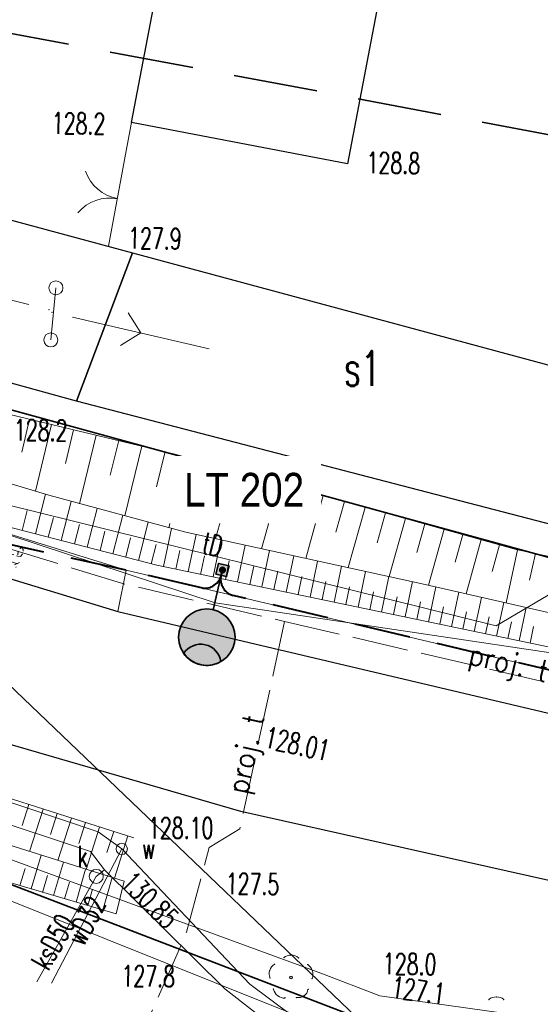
# Model space of a CAD drawing. Header units: metres. Extents: x 6496648 to 6497944, y 5962794 to 5963351.
# Tile 38 of 91: x 6497159 to 6497177, y 5963045 to 5963080. Entities that reach past the tile are written whole.
import ezdxf
from ezdxf.entities.mleader import LeaderData, LeaderLine
from ezdxf.math import Vec2, Vec3

# ---------------------------------------------------------------- set-up
doc = ezdxf.new("R2010")
doc.units = ezdxf.units.M
doc.header["$MEASUREMENT"] = 0
for name, pattern in [('DASHED', [19.05, 12.7, -6.35]), ('HIDDEN', [0.375, 0.25, -0.125]), ('L_0_04', [1.5, 1, -0.5]), ('mz2.0_0.5', [2.5, 2, -0.5])]:
    doc.linetypes.add(name, pattern=pattern)
doc.layers.get('0').update_dxf_attribs({"color": 8, "linetype": 'CONTINUOUS', "lineweight": 13})
doc.layers.get('DEFPOINTS').update_dxf_attribs({"linetype": 'CONTINUOUS', "lineweight": 0})
for name, color, linetype, lineweight in [('000_INNE__NIEZYDENTYFIKOWANE_', 8, 'CONTINUOUS', 13), ('218_GRANICA_UzYTKU', 8, 'CONTINUOUS', 13), ('219_LINIA_GRANICY', 3, 'CONTINUOUS', 35), ('312_BUDYNEK__POWIERZCHNIA_', 8, 'CONTINUOUS', 30), ('312_NUMER_EWIDENCYJNY_BUDYNKU_ATR124', 8, 'CONTINUOUS', 13), ('BRAMA__LINIA_', 8, 'CONTINUOUS', 13), ('brama__linia____symbol', 8, 'CONTINUOUS', 13), ('drzewo_lisciaste__punkt_', 8, 'CONTINUOUS', 13), ('E_proj_opisy_ośw.', 7, 'CONTINUOUS', 13), ('E_proj_osłona r. dz._obw. 200', 204, 'L_0_04', 20), ('E_proj_ośw_latarnia', 1, 'CONTINUOUS', 35), ('E_proj_ośw_linia_obw. 200', 1, 'L_0_04', 40), ('JEZDNIA__POWIERZCHNIA_', 8, 'CONTINUOUS', 25), ('KIERUNEK_LINI_NAPOWIETRZNEJ', 1, 'CONTINUOUS', 13), ('OGRODZENIE_TRWAlE__LINIA_', 8, 'CONTINUOUS', 13), ('PRZEWoD_ELEKTROENERGETYCZNY__LINIA_', 1, 'CONTINUOUS', 13), ('PRZEWoD_KANALIZACYJNY__LINIA_', 36, 'CONTINUOUS', 13), ('PRZEWoD_KANALIZACYJNY__LINIA__ATR1', 36, 'CONTINUOUS', 13), ('PRZEWoD_TELEKOMUNIKACYJNY__LINIA_', 30, 'CONTINUOUS', 13), ('PRZEWoD_TELEKOMUNIKACYJNY__LINIA__ATR1', 30, 'CONTINUOUS', 13), ('PRZEWoD_WODOCIaGOWY__LINIA_', 5, 'CONTINUOUS', 13), ('PRZEWoD_WODOCIaGOWY__LINIA__ATR1', 5, 'CONTINUOUS', 13), ('przewód telekomunikacyjny - projektowany lub w budowie (linia) - ob. projektowany', 30, 'mz2.0_0.5', 13), ('przewód telekomunikacyjny - projektowany lub w budowie (linia) - ob. projektowany-Atr1', 30, 'mz2.0_0.5', 13), ('PUNKT_O_OKREsLONEJ_WYSOKOsCI__SIEc_ELEKTROENERGETYCZNA__ATR2', 1, 'CONTINUOUS', 13), ('PUNKT_O_OKREsLONEJ_WYSOKOsCI__SIEc_KANALIZACYJNA__ATR2', 36, 'CONTINUOUS', 13), ('PUNKT_WYSOKOsCIOWY_NATURALNY_ATR2', 8, 'CONTINUOUS', 13), ('PUNKT_WYSOKOsCIOWY_SZTUCZNY_ATR2', 8, 'CONTINUOUS', 13), ('SKARPA_NIEUMOCNIONA__POWIERZCHNIA_', 8, 'CONTINUOUS', 13), ('SlUP_laCZONY__LINIA_', 1, 'CONTINUOUS', 13), ('slup_laczony__linia____symbol', 1, 'CONTINUOUS', 13), ('wlaz_okragly___siec_kanalizacyjna__punkt_', 36, 'CONTINUOUS', 13), ('WlAZ_OKRaGlY___SIEC_KANALIZACYJNA__PUNKT__ATR17', 36, 'CONTINUOUS', 13), ('ZAKRES', 190, 'L_0_04', 35), ('zasuwa___siec_wodociagowa__punkt_', 5, 'CONTINUOUS', 13), ('ZASUWA___SIEC_WODOCIaGOWA__PUNKT__ATR17', 5, 'CONTINUOUS', 13)]:
    doc.layers.add(name, color=color, linetype=linetype, lineweight=lineweight)
doc.layers.add('E_pomocnicza', color=3, linetype='CONTINUOUS', lineweight=13, plot=False)
doc.styles.add('Annotative', font='simplex.shx')
doc.styles.add('Narrow', font='ARIALN.TTF', dxfattribs={"height": 2})
doc.styles.get("Standard").update_dxf_attribs({"font": 'simplex.shx'})
doc.dimstyles.new('wymiary', dxfattribs={"dimtxt": 0.65, "dimasz": 0.25, "dimexe": 0.25, "dimexo": 1, "dimgap": 0.1, "dimtad": 1, "dimzin": 1, "dimtxsty": 'Annotative', "dimblk": 'OBLIQUE', "dimcen": 0.0025, "dimdle": 0.05, "dimadec": 0, "dimazin": 0, "dimtfac": 1, "dimtmove": 0, "dimatfit": 3, "dimldrblk": 'NONE', "dimfxl": 1, "dimarcsym": 0})

# ---------------------------------------------------------------- blocks, each defined once
blk = doc.blocks.new('PNN')
at = {"color": 0, "linetype": 'Continuous', "lineweight": 18, "flags": 128}
for points in [[(5.3, -1.2), (6.5, 0), (5.3, 1.2)], [(1.5, 0), (11.5, 0)]]:
    blk.add_lwpolyline(points, dxfattribs=at)
blk = doc.blocks.new('A$C5E955987')
at = {"layer": 'E_proj_ośw_latarnia'}
h = blk.add_hatch(color=7, dxfattribs=at)
h.dxf.hatch_style = 1
h.paths.add_polyline_path([(3.223, 1.824, 1), (3.408, 1.892, 1)], flags=0)
h.paths.add_polyline_path([(3.2, 1.606), (3.567, 1.742), (3.431, 2.111), (3.064, 1.976)])
h.paths.add_polyline_path([(3.223, 1.824, -1), (3.408, 1.892, -1)], flags=16)
h.paths.add_polyline_path([(0.071, 1.38, -0.683546), (0.557, 0.106, 0.679532), (1.952, 1.355, 0.687575)])
h = blk.add_hatch(color=7, dxfattribs=at)
h.dxf.hatch_style = 1
h.paths.add_polyline_path([(3.223, 1.824, 1), (3.408, 1.892, 1)])
blk.add_hatch(color=256, dxfattribs=at).paths.add_polyline_path([(0.071, 1.38, 0.389707), (0.557, 0.106), (0.557, 0.106, 0.683546)])
blk.add_lwpolyline([(3.567, 1.742), (3.2, 1.606), (3.064, 1.976), (3.431, 2.111)], close=True, dxfattribs=at)
at = {"layer": 'E_proj_ośw_latarnia', "flags": 128}
blk.add_lwpolyline([(3.132, 1.791), (1.952, 1.355)], dxfattribs=at)
at = {"layer": 'E_proj_ośw_latarnia'}
blk.add_lwpolyline([(0.071, 1.38, 0.389707), (0.557, 0.106), (0.557, 0.106, 0.683546)], format="xyb", close=True, dxfattribs=at)
for centre, radius in [((1.007, 1.007), 1.007), ((3.315, 1.858), 0.0984)]:
    blk.add_circle(centre, radius, dxfattribs=at)
blk = doc.blocks.new('_None')
blk = doc.blocks.new('_Oblique')
at = {"color": 0, "linetype": 'ByBlock', "lineweight": -2}
blk.add_line((-0.5, -0.5), (0.5, 0.5), dxfattribs=at)
blk = doc.blocks.new('*D99')
at = {"layer": 'DEFPOINTS', "color": 0}
for p in [(2.409, 8.818), (3.143, 8.548), (0, 0)]:
    blk.add_point(p, dxfattribs=at)
at = {"layer": 'E_pomocnicza', "color": 0, "lineweight": -2}
for p, q in [((-0.752, 0.223), (2.426, 8.865)), ((2.205, 8.893), (2.174, 8.904)), ((-0.939, 0.345), (-0.969, 0.357))]:
    blk.add_line(p, q, dxfattribs=at)
at = {"layer": 'E_pomocnicza', "color": 0, "lineweight": -2, "xscale": 0.25, "yscale": 0.25, "zscale": 0.25}
for p, rotation in [((2.409, 8.818), 69.808418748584), ((-0.735, 0.27), 249.808418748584)]:
    blk.add_blockref('_Oblique', p, dxfattribs=dict(at, rotation=rotation))
at = {"layer": 'E_pomocnicza', "color": 0, "linetype": 'Continuous', "lineweight": 0, "insert": (-0.103, 4.89), "char_height": 2, "attachment_point": 5, "rotation": 69.80842, "style": 'Narrow'}
blk.add_mtext('{\\H0.75x;9,1}', dxfattribs=at)
blk = doc.blocks.new('*U98')
at = {"linetype": 'HIDDEN', "ltscale": 0.2}
for p, q in [((-0.282, 0.104), (2.862, 8.651)), ((0.282, -0.104), (3.425, 8.444))]:
    blk.add_line(p, q, dxfattribs=at)
at = {"linetype": 'DASHED', "ltscale": 0.02}
for centre in [(3.143, 8.548), (0, 0)]:
    blk.add_ellipse(centre, major_axis=(0.282, -0.104), ratio=0.5, dxfattribs=at)
at = {"layer": 'E_pomocnicza', "color": 4, "lineweight": 0}
dim = blk.add_aligned_dim(p1=(0, 0), p2=(3.143, 8.548), distance=0.783, text='{\\H0.75x;<>}', dimstyle='wymiary', override={"dimtxt": 1.3, "dimtad": 2, "dimdec": 1, "dimlfac": 1, "dimrnd": 0, "dimtxsty": 'Narrow'}, dxfattribs=at)
dim.commit()
dim.dimension.update_dxf_attribs({"geometry": '*D99', "text_midpoint": (-0.103, 4.89)})

msp = doc.modelspace()

# ---------------------------------------------------------------- linework, layer by layer
at = {"layer": '000_INNE__NIEZYDENTYFIKOWANE_', "flags": 128}
for points in [[(6497158.9, 5963066.19), (6497158.62, 5963065.02)], [(6497159.68, 5963066.01), (6497159.11, 5963063.63)], [(6497160.47, 5963065.82), (6497160.18, 5963064.61)], [(6497161.27, 5963065.63), (6497160.68, 5963063.18)], [(6497162.08, 5963065.43), (6497161.78, 5963064.2)], [(6497162.9, 5963065.23), (6497162.3, 5963062.75)], [(6497163.73, 5963065.04), (6497163.42, 5963063.78)], [(6497164.56, 5963064.82), (6497163.86, 5963062.33)], [(6497165.39, 5963064.59), (6497165.04, 5963063.35)], [(6497166.21, 5963064.35), (6497165.53, 5963061.93)], [(6497167.02, 5963064.13), (6497166.69, 5963062.94)], [(6497167.82, 5963063.9), (6497167.17, 5963061.57)], [(6497159.11, 5963062.11), (6497159.47, 5963063.52)], [(6497168.6, 5963063.68), (6497168.28, 5963062.54)], [(6497169.37, 5963063.47), (6497168.75, 5963061.23)], [(6497160.03, 5963061.87), (6497160.39, 5963063.26)], [(6497170.13, 5963063.26), (6497169.82, 5963062.16)], [(6497170.86, 5963063.05), (6497170.26, 5963060.9)], [(6497158.64, 5963062.23), (6497158.82, 5963062.94)], [(6497159.57, 5963061.99), (6497159.75, 5963062.69)], [(6497160.96, 5963061.63), (6497161.31, 5963063.01)], [(6497161.87, 5963061.39), (6497162.23, 5963062.77)], [(6497171.59, 5963062.85), (6497171.29, 5963061.79)], [(6497160.5, 5963061.75), (6497160.68, 5963062.44)], [(6497162.78, 5963061.16), (6497163.13, 5963062.52)], [(6497172.3, 5963062.65), (6497171.72, 5963060.58)], [(6497172.99, 5963062.46), (6497172.71, 5963061.44)], [(6497161.42, 5963061.51), (6497161.59, 5963062.2)], [(6497163.68, 5963060.94), (6497163.96, 5963062.3)], [(6497164.56, 5963060.76), (6497164.84, 5963062.08)], [(6497173.68, 5963062.27), (6497173.12, 5963060.27)], [(6497174.35, 5963062.08), (6497174.07, 5963061.1)], [(6497162.33, 5963061.28), (6497162.5, 5963061.96)], [(6497163.23, 5963061.04), (6497163.41, 5963061.72)], [(6497165.44, 5963060.57), (6497165.72, 5963061.89)], [(6497166.31, 5963060.39), (6497166.59, 5963061.7)], [(6497175, 5963061.9), (6497174.46, 5963059.96)], [(6497175.65, 5963061.71), (6497175.39, 5963060.76)], [(6497164.12, 5963060.85), (6497164.26, 5963061.51)], [(6497165, 5963060.66), (6497165.14, 5963061.32)], [(6497167.18, 5963060.21), (6497167.45, 5963061.51)], [(6497168.05, 5963060.03), (6497168.32, 5963061.32)], [(6497176.29, 5963061.54), (6497175.89, 5963059.64)], [(6497176.93, 5963061.4), (6497176.72, 5963060.45)], [(6497165.88, 5963060.48), (6497166.02, 5963061.14)], [(6497166.75, 5963060.3), (6497166.89, 5963060.95)], [(6497168.9, 5963059.85), (6497169.17, 5963061.13)], [(6497169.76, 5963059.67), (6497170.02, 5963060.95)], [(6497167.61, 5963060.12), (6497167.75, 5963060.77)], [(6497168.47, 5963059.94), (6497168.61, 5963060.58)], [(6497170.61, 5963059.49), (6497170.87, 5963060.76)], [(6497171.45, 5963059.31), (6497171.71, 5963060.58)], [(6497169.33, 5963059.76), (6497169.46, 5963060.4)], [(6497170.18, 5963059.58), (6497170.31, 5963060.22)], [(6497172.29, 5963059.14), (6497172.55, 5963060.4)], [(6497173.12, 5963058.96), (6497173.38, 5963060.21)], [(6497171.03, 5963059.4), (6497171.16, 5963060.04)], [(6497171.87, 5963059.23), (6497172, 5963059.86)], [(6497173.94, 5963058.79), (6497174.2, 5963060.02)], [(6497172.7, 5963059.05), (6497172.84, 5963059.68)], [(6497174.75, 5963058.62), (6497175.01, 5963059.84)], [(6497175.55, 5963058.46), (6497175.81, 5963059.66)], [(6497173.53, 5963058.88), (6497173.66, 5963059.5)], [(6497174.35, 5963058.71), (6497174.48, 5963059.32)], [(6497176.35, 5963058.29), (6497176.6, 5963059.48)], [(6497175.15, 5963058.54), (6497175.28, 5963059.14)], [(6497175.95, 5963058.37), (6497176.08, 5963058.97)], [(6497176.74, 5963058.21), (6497176.86, 5963058.8)], [(6497158.88, 5963052.45), (6497158.64, 5963051.7)], [(6497159.39, 5963052.29), (6497158.9, 5963050.78)], [(6497159.89, 5963052.13), (6497159.65, 5963051.38)], [(6497160.4, 5963051.97), (6497159.91, 5963050.46)], [(6497160.9, 5963051.81), (6497160.66, 5963051.06)], [(6497161.4, 5963051.65), (6497160.92, 5963050.14)], [(6497161.9, 5963051.49), (6497161.66, 5963050.74)], [(6497162.4, 5963051.33), (6497161.93, 5963049.83)], [(6497158.96, 5963049.44), (6497159.32, 5963050.65)], [(6497159.76, 5963049.21), (6497160.11, 5963050.4)], [(6497158.56, 5963049.56), (6497158.74, 5963050.17)], [(6497160.56, 5963048.97), (6497160.9, 5963050.15)], [(6497159.36, 5963049.32), (6497159.54, 5963049.92)], [(6497160.15, 5963049.09), (6497160.33, 5963049.68)], [(6497161.51, 5963048.69), (6497161.85, 5963049.85)], [(6497160.98, 5963048.85), (6497161.15, 5963049.43)]]:
    msp.add_lwpolyline(points, dxfattribs=at)
at = {"layer": '218_GRANICA_UzYTKU', "flags": 128}
for points in [[(6497170.56, 5963044.87), (6497143.77, 5963070.5)], [(6497192.92, 5963057.01), (6497143.77, 5963070.5)], [(6497147.03, 5963053.9), (6497170.56, 5963044.87)]]:
    msp.add_lwpolyline(points, dxfattribs=at)
at = {"layer": '219_LINIA_GRANICY', "flags": 128}
for points in [[(6497192.92, 5963057.01), (6497143.77, 5963070.5)], [(6497170.56, 5963044.87), (6497143.77, 5963070.5)], [(6497170.56, 5963044.87), (6497147.03, 5963053.9)]]:
    msp.add_lwpolyline(points, dxfattribs=at)
at = {"layer": '312_BUDYNEK__POWIERZCHNIA_', "flags": 128}
for points in [[(6497174.46, 5963097.49), (6497170.23, 5963075.3)], [(6497162.54, 5963076.77), (6497166.38, 5963096.92)], [(6497139.89, 5963078.25), (6497162.57, 5963072.13)], [(6497170.23, 5963075.3), (6497162.54, 5963076.77)], [(6497160.58, 5963066.84), (6497137.76, 5963073.13)], [(6497162.57, 5963072.13), (6497160.58, 5963066.84)], [(6497160.58, 5963066.84), (6497162.57, 5963072.13)], [(6497162.57, 5963072.13), (6497181.78, 5963066.94)], [(6497179.63, 5963061.88), (6497160.58, 5963066.84)]]:
    msp.add_lwpolyline(points, dxfattribs=at)
at = {"layer": 'BRAMA__LINIA_', "flags": 128}
msp.add_lwpolyline([(6497161.72, 5963072.36), (6497162.35, 5963075.76)], dxfattribs=at)
at = {"layer": 'brama__linia____symbol'}
for centre, radius, start, end in [((6497162.298, 5963075.521), 1.483, 199.1239, 259.779), ((6497161.757, 5963072.594), 1.49, 79.2454, 139.6262)]:
    msp.add_arc(centre, radius, start, end, dxfattribs=at)
at = {"layer": 'DEFPOINTS', "linetype": 'Continuous'}
for points in [[(6497313.974, 5963063.795), (6497264.99, 5963053.548), (6497264.903, 5963053.964), (6497264.946, 5963053.756), (6497214.968, 5963052.274), (6497215.035, 5963053.295), (6497214.968, 5963052.274), (6497165.514, 5963059.642), (6497165.697, 5963060.518), (6497165.514, 5963059.642), (6497118.031, 5963075.305), (6497118.262, 5963075.735), (6497118.031, 5963075.305), (6497071.639, 5963093.954), (6497071.9, 5963094.537), (6497071.639, 5963093.954), (6497024.971, 5963111.9)], [(6497292.628, 5963058.63), (6497281.118, 5963056.345), (6497266.585, 5963053.942), (6497249.583, 5963052.553), (6497239.69, 5963051.969), (6497230.126, 5963051.72), (6497199.044, 5963053.85), (6497178.292, 5963057.041), (6497162.342, 5963060.811), (6497143.722, 5963066.577), (6497131.977, 5963070.387), (6497119.428, 5963074.981), (6497088.043, 5963087.571), (6497060.045, 5963098.826)], [(6497162.05, 5963059.34), (6497162.342, 5963060.811)]]:
    msp.add_lwpolyline(points, dxfattribs=at)
at = {"layer": 'drzewo_lisciaste__punkt_'}
msp.add_circle((6497168.22, 5963046.28), 0.05, dxfattribs=at)
for centre, radius, start, end in [((6497168.226, 5963046.644), 0.436, 52.2154, 127.4241), ((6497167.85, 5963046.413), 0.407, 122.3721, 202.3798), ((6497168.568, 5963046.388), 0.435, 340.259, 55.3881), ((6497168.007, 5963045.97), 0.425, 193.5917, 270.7797), ((6497168.484, 5963045.909), 0.345, 258.8484, 351.989), ((6497175.541, 5963045.141), 0.449, 53.5148, 126.6768)]:
    msp.add_arc(centre, radius, start, end, dxfattribs=at)
for p in [(6497167.97, 5963046.99), (6497168.23, 5963047.08), (6497168.49, 5963046.98), (6497167.46, 5963046.53), (6497167.64, 5963046.75), (6497168.81, 5963046.74), (6497168.98, 5963046.52), (6497167.47, 5963046.26), (6497168.97, 5963046.24), (6497167.59, 5963045.87), (6497168.84, 5963045.86), (6497167.74, 5963045.64), (6497168.01, 5963045.56), (6497168.41, 5963045.56), (6497168.68, 5963045.63), (6497175.28, 5963045.49), (6497175.54, 5963045.59), (6497175.8, 5963045.49)]:
    msp.add_point(p, dxfattribs=at)
at = {"layer": 'E_proj_ośw_linia_obw. 200', "ltscale": 2}
msp.add_lwpolyline([(6497178.292, 5963057.041), (6497166.158, 5963059.909, -0.454455), (6497165.756, 5963060.719, -0.402721), (6497165.082, 5963060.164), (6497162.342, 5963060.811), (6497150.8, 5963063.343), (6497136.783, 5963067.74), (6497119.153, 5963074.283, -0.458005), (6497118.39, 5963076.146, -0.363483), (6497117.614, 5963075.706), (6497088.043, 5963087.571), (6497072.228, 5963093.928, -0.356557), (6497071.974, 5963094.78, -0.396812), (6497071.239, 5963094.326), (6497060.045, 5963098.826)], format="xyb", dxfattribs=at)
at = {"layer": 'JEZDNIA__POWIERZCHNIA_', "flags": 128}
for points in [[(6497048.07, 5963102.09), (6497070.92, 5963092.77), (6497095.6, 5963082.95), (6497119.19, 5963073.46), (6497131.58, 5963068.94), (6497141.08, 5963065.86), (6497145.57, 5963064.4), (6497156.55, 5963061.01), (6497162.05, 5963059.34), (6497178, 5963055.57), (6497193.41, 5963053.28), (6497198.87, 5963052.36), (6497206.8, 5963051.76), (6497226.49, 5963050.49), (6497230.12, 5963050.22), (6497239.75, 5963050.47), (6497249.72, 5963051.06), (6497266.74, 5963052.45), (6497276.78, 5963054.1), (6497286, 5963055.64), (6497291.06, 5963056.7)], [(6497307.6, 5963054.69), (6497289.33, 5963050.32), (6497270.38, 5963046.97), (6497250.99, 5963045.15), (6497245.86, 5963044.71), (6497237.57, 5963044.4), (6497215.35, 5963045.11), (6497200.71, 5963045.93), (6497198.88, 5963046.11), (6497193.66, 5963047.24), (6497188.36, 5963047.84), (6497177.41, 5963049.74), (6497166.43, 5963052.2), (6497149.52, 5963057.11), (6497145.48, 5963058.34), (6497137.02, 5963060.88), (6497131.49, 5963062.52), (6497115.75, 5963068.44), (6497092.95, 5963077.46), (6497075.74, 5963084.32), (6497062.13, 5963090.14)]]:
    msp.add_lwpolyline(points, dxfattribs=at)
at = {"layer": 'KIERUNEK_LINI_NAPOWIETRZNEJ'}
for p in [(6497159.6, 5963070.1), (6497159.7, 5963070)]:
    msp.add_point(p, dxfattribs=at)
at = {"layer": 'OGRODZENIE_TRWAlE__LINIA_', "flags": 128}
msp.add_lwpolyline([(6497162.54, 5963076.77), (6497162.35, 5963075.76)], dxfattribs=at)
at = {"layer": 'PRZEWoD_ELEKTROENERGETYCZNY__LINIA_', "flags": 128}
msp.add_lwpolyline([(6497252.01, 5963035.84), (6497251.86, 5963035.97), (6497251.33, 5963042.12), (6497242.9, 5963042.88), (6497226.96, 5963042.07), (6497205.41, 5963040.99), (6497204.38, 5963041.01), (6497199.1, 5963041.73), (6497192.41, 5963042.69), (6497183.17, 5963043.98), (6497171.39, 5963045.63), (6497169.28, 5963046.44), (6497155.39, 5963051.52), (6497145.43, 5963054.87)], dxfattribs=at)
at = {"layer": 'PRZEWoD_KANALIZACYJNY__LINIA_', "flags": 128}
for points in [[(6497242.89, 5962995.59), (6497237.06, 5962995.11), (6497229.8, 5962996.03), (6497222.52, 5962998.61), (6497217.69, 5963002.2), (6497193.53, 5963022.93), (6497176.51, 5963037.58), (6497165.86, 5963045.88), (6497161.57, 5963050.12), (6497161.07, 5963050.78), (6497141.9, 5963057.15), (6497127.09, 5963061.96), (6497115.01, 5963065.87), (6497082.81, 5963079.21), (6497039.28, 5963096.48)], [(6497161.57, 5963050.12), (6497161.28, 5963049.89), (6497159.16, 5963046.13)]]:
    msp.add_lwpolyline(points, dxfattribs=at)
at = {"layer": 'PRZEWoD_TELEKOMUNIKACYJNY__LINIA_', "flags": 128}
for points in [[(6496774.9, 5963201.17), (6496800.16, 5963191.52), (6496821.21, 5963183.45), (6496844.18, 5963174.49), (6496883.32, 5963159.12), (6496886.75, 5963159.1), (6496905.28, 5963150.99), (6497034.08, 5963099.85), (6497081.01, 5963081.42), (6497114.42, 5963068.68), (6497140.82, 5963058.78), (6497145.99, 5963055.02), (6497153.66, 5963050.85), (6497172.46, 5963043.32), (6497202.19, 5963037.61), (6497238.33, 5963036.41), (6497238.76, 5963032.02), (6497245.27, 5963032.35), (6497261.71, 5963034.62), (6497300.12, 5963040.13)], [(6497139.15, 5963067.83), (6497175.53, 5963058.82), (6497178.98, 5963060.86), (6497192.87, 5963058.12), (6497237.57, 5963056.9), (6497240.61, 5963057.59), (6497240.48, 5963058.97), (6497240.23, 5963061.01), (6497239.77, 5963060.95)]]:
    msp.add_lwpolyline(points, dxfattribs=at)
at = {"layer": 'PRZEWoD_WODOCIaGOWY__LINIA_', "flags": 128}
for points in [[(6497030.39, 5963101.05), (6497083.14, 5963080.09), (6497115.25, 5963066.66), (6497127.21, 5963062.69), (6497142.2, 5963057.92), (6497161.35, 5963051.48), (6497162.19, 5963050.87), (6497166.75, 5963046.04), (6497177.38, 5963038.11), (6497194.48, 5963023.68), (6497218.23, 5963002.93), (6497223.04, 5962999.58), (6497230.06, 5962996.85), (6497237.06, 5962996.03), (6497244.36, 5962996.55)], [(6497162.19, 5963050.87), (6497159.68, 5963046.08)]]:
    msp.add_lwpolyline(points, dxfattribs=at)
at = {"layer": 'przewód telekomunikacyjny - projektowany lub w budowie (linia) - ob. projektowany', "color": 30, "linetype": 'mz2.0_0.5', "lineweight": 18, "flags": 128}
msp.add_lwpolyline([(6497167.99, 5963058.98), (6497166.4, 5963051.59), (6497165.3, 5963050.92), (6497164.5, 5963047.9), (6497161.61, 5963041.32)], dxfattribs=at)
at = {"layer": 'SKARPA_NIEUMOCNIONA__POWIERZCHNIA_', "flags": 128}
for points in [[(6497060.84, 5963088.42), (6497072.74, 5963083.61), (6497088.65, 5963077.35), (6497098.77, 5963073.56), (6497112.53, 5963068.23), (6497124.77, 5963063.33), (6497132.37, 5963060.24), (6497143.86, 5963056.87), (6497145.46, 5963056.55), (6497146.95, 5963056.05), (6497154.85, 5963053.74), (6497162.62, 5963051.26)], [(6497162.27, 5963049.72), (6497156.8, 5963051.44), (6497145.43, 5963054.87), (6497143.46, 5963055.44), (6497131.44, 5963058.8), (6497120.01, 5963063.81), (6497116.74, 5963065.08), (6497105.68, 5963069.29), (6497094.92, 5963073.32), (6497087.54, 5963076), (6497075.18, 5963080.74), (6497061.96, 5963086.48)], [(6497145.64, 5963069.38), (6497164.08, 5963064.95), (6497176.24, 5963061.55), (6497180.68, 5963060.61), (6497180.33, 5963058.72), (6497179.74, 5963058.76), (6497172.9, 5963060.32), (6497164.47, 5963062.16), (6497159.59, 5963063.48), (6497145.61, 5963067.69), (6497141.67, 5963068.93), (6497137.03, 5963070.28), (6497137.38, 5963071.6)], [(6497180.33, 5963058.72), (6497180.12, 5963057.5), (6497163.44, 5963060.99), (6497153.95, 5963063.44), (6497145.58, 5963065.65), (6497136.52, 5963068.31), (6497137.03, 5963070.28), (6497141.67, 5963068.93), (6497145.61, 5963067.69), (6497159.59, 5963063.48), (6497164.47, 5963062.16), (6497172.9, 5963060.32), (6497179.74, 5963058.76)], [(6497162.27, 5963049.72), (6497161.99, 5963048.55), (6497150.64, 5963051.89), (6497145.41, 5963053.51), (6497140.16, 5963054.94), (6497134.45, 5963056.45), (6497130.35, 5963057.9), (6497127.93, 5963059.21), (6497119.28, 5963062.92), (6497120.01, 5963063.81), (6497131.44, 5963058.8), (6497143.46, 5963055.44), (6497145.43, 5963054.87), (6497156.8, 5963051.44)]]:
    msp.add_lwpolyline(points, dxfattribs=at)
at = {"layer": 'SlUP_laCZONY__LINIA_', "flags": 128}
msp.add_lwpolyline([(6497159.84, 5963070.88), (6497159.66, 5963069.02)], dxfattribs=at)
msp.add_lwpolyline([(6497159.84, 5963070.88), (6497159.66, 5963069.02)], dxfattribs=at)
at = {"layer": 'slup_laczony__linia____symbol'}
for centre in [(6497159.84, 5963070.88), (6497159.66, 5963069.02)]:
    msp.add_circle(centre, 0.25, dxfattribs=at)
at = {"layer": 'wlaz_okragly___siec_kanalizacyjna__punkt_'}
msp.add_circle((6497161.28, 5963049.89), 0.25, dxfattribs=at)
at = {"layer": 'ZAKRES', "ltscale": 3, "flags": 128}
msp.add_lwpolyline([(6497692.5, 5963219.5), (6497716, 5963186.5), (6497672.2, 5963172.1), (6497502, 5963111.8), (6497349, 5963052), (6497312.6, 5963038.4), (6497228.6, 5963030.4), (6497133.5, 5963045.2), (6496948.4, 5963119.5), (6496936.6, 5963083.2), (6496927.9, 5963075.7), (6496873, 5963095.9), (6496849.7, 5963104.2), (6496824.8, 5963105.1), (6496784.8, 5963107.4), (6496786.6, 5963174.3), (6496788.5, 5963184), (6496695.2, 5963217.9), (6496711.8, 5963253.1), (6496961, 5963151.5), (6497143.1, 5963082.8), (6497228.1, 5963066.8), (6497302.3, 5963072), (6497492.1, 5963142.6)], close=True, dxfattribs=at)
at = {"layer": 'zasuwa___siec_wodociagowa__punkt_'}
msp.add_circle((6497162.19, 5963050.87), 0.2, dxfattribs=at)

# ---------------------------------------------------------------- block references
at = {"layer": 'E_proj_osłona r. dz._obw. 200', "xscale": 0.54864, "yscale": 0.54864, "zscale": 0.54864, "rotation": 93.200706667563}
msp.add_blockref('*U98', (6497158.579, 5963061.451), dxfattribs=at)
at = {"layer": 'E_proj_ośw_latarnia', "rotation": 56.616495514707}
msp.add_blockref('A$C5E955987', (6497165.506, 5963057.025), dxfattribs=at)
at = {"layer": 'KIERUNEK_LINI_NAPOWIETRZNEJ', "xscale": 0.5, "yscale": 0.5, "zscale": 0.5}
for p, rotation in [((6497159.6, 5963070.1), 166), ((6497159.7, 5963070), 347)]:
    msp.add_blockref('PNN', p, dxfattribs=dict(at, rotation=rotation))

# ---------------------------------------------------------------- texts
at = {"layer": '312_NUMER_EWIDENCYJNY_BUDYNKU_ATR124', "width": 0.66}
msp.add_text('s1', height=1.25, dxfattribs=at).set_placement((6497170.11, 5963067.38))
at = {"layer": 'PRZEWoD_KANALIZACYJNY__LINIA__ATR1', "width": 0.66}
msp.add_text('ksD50', height=0.75, rotation=60.6, dxfattribs=at).set_placement((6497159.57, 5963046.49))
at = {"layer": 'PRZEWoD_TELEKOMUNIKACYJNY__LINIA__ATR1', "width": 0.66}
msp.add_text('tD', height=0.75, rotation=346.9, dxfattribs=at).set_placement((6497165, 5963061.43))
at = {"layer": 'PRZEWoD_WODOCIaGOWY__LINIA__ATR1', "width": 0.66}
msp.add_text('wD32', height=0.75, rotation=62.3, dxfattribs=at).set_placement((6497160.83, 5963047.36))
at = {"layer": 'przewód telekomunikacyjny - projektowany lub w budowie (linia) - ob. projektowany-Atr1', "color": 30, "width": 0.9}
for rotation, p in [(346.931, (6497174.5, 5963057.47)), (77.858, (6497166.66, 5963052.78))]:
    msp.add_text('proj. t', height=0.75, rotation=rotation, dxfattribs=at).set_placement(p)
at = {"layer": 'PUNKT_O_OKREsLONEJ_WYSOKOsCI__SIEc_ELEKTROENERGETYCZNA__ATR2', "width": 0.66}
msp.add_text('127.1', height=0.75, rotation=352, dxfattribs=at).set_placement((6497171.76, 5963045.58))
at = {"layer": 'PUNKT_O_OKREsLONEJ_WYSOKOsCI__SIEc_KANALIZACYJNA__ATR2', "width": 0.66}
msp.add_text('130.85', height=0.75, rotation=315.3, dxfattribs=at).set_placement((6497162.1, 5963049.6))
at = {"layer": 'PUNKT_WYSOKOsCIOWY_NATURALNY_ATR2', "width": 0.66}
for s, rotation, p in [('128.2', 359.2, (6497159.69, 5963076.38)), ('128.8', 359.2, (6497170.91, 5963074.97)), ('127.9', 359.3, (6497162.41, 5963072.28)), ('128.2', 359.2, (6497158.34, 5963065.44)), ('127.5', 359.2, (6497165.89, 5963049.26)), ('128.0', 359.2, (6497171.49, 5963046.4)), ('127.8', 359.2, (6497162.17, 5963045.97))]:
    msp.add_text(s, height=0.75, rotation=rotation, dxfattribs=at).set_placement(p)
at = {"layer": 'PUNKT_WYSOKOsCIOWY_SZTUCZNY_ATR2', "width": 0.66}
msp.add_text('128.01', height=0.75, rotation=347.4, dxfattribs=at).set_placement((6497167.22, 5963054.5))
msp.add_text('128.10', height=0.75, dxfattribs=at).set_placement((6497163.12, 5963051.24))
at = {"layer": 'WlAZ_OKRaGlY___SIEC_KANALIZACYJNA__PUNKT__ATR17', "width": 0.66}
msp.add_text('k', height=0.75, dxfattribs=at).set_placement((6497160.61, 5963050.23))
at = {"layer": 'ZASUWA___SIEC_WODOCIaGOWA__PUNKT__ATR17', "width": 0.66}
msp.add_text('w', height=0.75, dxfattribs=at).set_placement((6497162.91, 5963050.52))

# ---------------------------------------------------------------- next in the draw order: leaders
at = {"layer": 'E_proj_opisy_ośw.', "color": 10}
ml = msp.add_multileader_mtext('Standard', dxfattribs=at)
ml.set_content('\\A1;LT 202', color=10, style='Narrow')
ml.set_leader_properties(color=256)
ml.set_arrow_properties(name='NONE')
ml.build(insert=Vec2(0, 0))
ml.multileader.update_dxf_attribs({"leader_type": 0, "has_dogleg": 0, "has_text_frame": 1, "text_left_attachment_type": 3, "dogleg_length": 0.36, "arrow_head_size": 0, "scale": 0.7})
ctx = ml.context
ctx.base_point, ctx.scale, ctx.char_height, ctx.arrow_head_size, ctx.landing_gap_size, ctx.plane_origin = Vec3(6497163.988, 5963063.664), 0.7, 1.2, 0, 0.42, Vec3(6498016.722, 5962959.722)
ctx.left_attachment = 3
ctx.mtext.insert, ctx.mtext.line_spacing_factor, ctx.mtext.flow_direction = Vec3(6497164.408, 5963064.279), 0.266667, 5
ctx.mtext.has_bg_fill, ctx.mtext.bg_color, ctx.mtext.bg_scale_factor, ctx.mtext.bg_transparency, ctx.mtext.use_window_bg_color = 1, -1073741824, 1.5, 0, 1

# ---------------------------------------------------------------- next in the draw order: linework, layer by layer
at = {"layer": 'przewód telekomunikacyjny - projektowany lub w budowie (linia) - ob. projektowany', "color": 30, "linetype": 'mz2.0_0.5', "lineweight": 18, "flags": 128}
for points in [[(6497026.06, 5963159.66), (6497031.08, 5963155.34), (6497044.7, 5963143.61), (6497047.59, 5963141.27), (6497055.29, 5963135.02), (6497060.69, 5963130.63), (6497071.24, 5963122.57), (6497088.27, 5963108.35), (6497116.04, 5963083.84), (6497119.95, 5963080.51), (6497120.36, 5963079.24), (6497130.74, 5963077.98), (6497137.44, 5963072.06), (6497136.44, 5963068.32), (6497152.26, 5963063.38), (6497162.31, 5963060.31), (6497167.99, 5963058.98)], [(6497167.99, 5963058.98), (6497178.2, 5963056.61), (6497187.93, 5963055.11), (6497198.93, 5963053.47), (6497230.03, 5963051.23), (6497232.91, 5963051.95), (6497248.29, 5963052.53), (6497263.32, 5963053.91), (6497264.01, 5963054.29), (6497275.34, 5963055.77), (6497289.6, 5963058), (6497303.56, 5963061.45), (6497318.03, 5963065.66), (6497330.95, 5963070.19), (6497392.05, 5963091.81), (6497414.4, 5963099.75), (6497416.96, 5963100.69), (6497426.76, 5963104.26), (6497454.7, 5963114.74), (6497466.93, 5963119.33), (6497478.38, 5963123.5), (6497501.7, 5963131.89), (6497518.41, 5963137.92), (6497538.27, 5963145.28), (6497541.42, 5963137.26), (6497542.42, 5963137.26), (6497541.91, 5963136.41), (6497522.66, 5963128.8), (6497523.4, 5963126.61)]]:
    msp.add_lwpolyline(points, dxfattribs=at)

doc.saveas('drawing.dxf')
